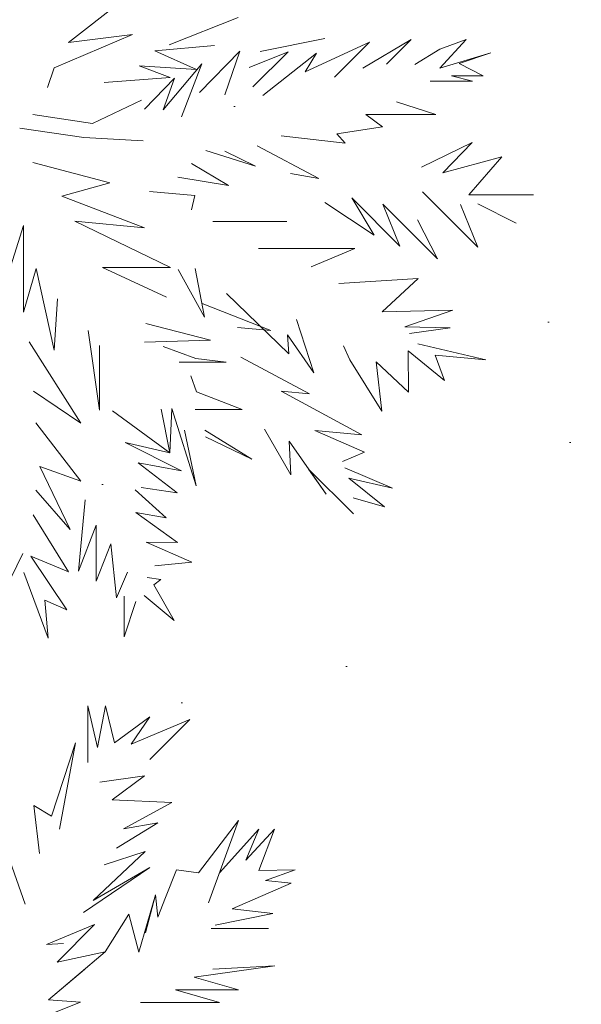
# Model space of a CAD drawing. Header units: millimetres. Extents: x 6487905018 to 6488192500, y 5882180700 to 5882375224.
# Tile 157 of 256: x 6488053045 to 6488053843, y 5882257872 to 5882259271. Entities that reach past the tile are written whole.
import ezdxf
from ezdxf.xclip import XClip

# ---------------------------------------------------------------- set-up
doc = ezdxf.new("R2010")
doc.units = ezdxf.units.MM
doc.header["$MEASUREMENT"] = 0
doc.header["$XCLIPFRAME"] = 2
doc.linetypes.add('Przerywana', pattern=[2400, 1200, -1200])
doc.linetypes.add('Wipeout_Contour', pattern=[1000, 0, -1000])
for name, color, linetype, lineweight in [('drzewa_Nr_pióra__154', 94, 'Continuous', 5), ('linie plan_Nr_pióra__2', 160, 'Continuous', 25), ('przewod_telekomunikacyjny__linia__Nr_pióra__1', 7, 'Continuous', 0), ('teren zielony_Nr_pióra__157', 93, 'Continuous', 0), ('Wymiarowanie_Nr_pióra__1', 7, 'Continuous', 0)]:
    doc.layers.add(name, color=color, linetype=linetype, lineweight=lineweight)
for name, color, linetype in [('Mapa cyfrowa', 7, 'Continuous'), ('przewod_telekomunikacyjny__linia_', 7, 'Continuous'), ('Wymiarowanie', 7, 'Continuous'), ('Zamość 06.10._2_Mapa cyfrowa', 7, 'Continuous')]:
    doc.layers.add(name, color=color, linetype=linetype)
doc.styles.add('GENERATED_STYLE_2', font='txt')
doc.dimstyles.new('GENERATED_STYLE__1', dxfattribs={"dimtxt": 750, "dimasz": 570, "dimexe": 0.18, "dimexo": 0, "dimgap": 0.09, "dimtad": 1, "dimlfac": 0.001, "dimzin": 0, "dimdsep": 46, "dimtxsty": 'GENERATED_STYLE_2', "dimblk": 'ARROWHEAD_11', "dimblk1": 'ARROWHEAD_11', "dimblk2": 'ARROWHEAD_11', "dimcen": 0.09, "dimclrd": 7, "dimclre": 7, "dimclrt": 7, "dimazin": 0, "dimtfac": 1, "dimtdec": 4, "dimtmove": 2, "dimatfit": 3, "dimfxl": 0, "dimtolj": 1, "dimtzin": 0, "dimarcsym": 0})
doc.dimstyles.new('GENERATED_STYLE__2', dxfattribs={"dimtxt": 750, "dimasz": 570, "dimexe": 0.18, "dimexo": 0, "dimgap": 0.09, "dimtad": 1, "dimlfac": 0.001, "dimzin": 0, "dimdsep": 46, "dimtxsty": 'GENERATED_STYLE_2', "dimblk": 'ARROWHEAD_11', "dimblk1": 'ARROWHEAD_11', "dimblk2": 'ARROWHEAD_11', "dimcen": 0.09, "dimclrd": 7, "dimclre": 7, "dimclrt": 7, "dimazin": 0, "dimtfac": 1, "dimtdec": 4, "dimtmove": 0, "dimatfit": 3, "dimfxl": 0, "dimtolj": 1, "dimtzin": 0, "dimarcsym": 0})
doc.dimstyles.new('GENERATED_STYLE__9', dxfattribs={"dimtxt": 750, "dimasz": 917.874396, "dimexe": 0.18, "dimexo": 40, "dimgap": 0.09, "dimtad": 1, "dimdec": 0, "dimlfac": 0.1, "dimzin": 0, "dimdsep": 46, "dimtxsty": 'GENERATED_STYLE_2', "dimblk": 'ARROWHEAD_5', "dimblk1": 'ARROWHEAD_5', "dimblk2": 'ARROWHEAD_5', "dimcen": 0.09, "dimclrd": 7, "dimclre": 7, "dimclrt": 7, "dimazin": 0, "dimtfac": 1, "dimtdec": 4, "dimtmove": 2, "dimatfit": 3, "dimfxl": 0, "dimtolj": 1, "dimtzin": 0, "dimarcsym": 0})

# ---------------------------------------------------------------- blocks, each defined once
blk = doc.blocks.new('Rysunek_1_2')
at = {"color": 254, "linetype": 'Wipeout_Contour', "lineweight": 0, "ltscale": 70061284114.24681}
blk.add_wipeout([(6487915525.867126, 5882181505.900702), (6488146644.289524, 5882181505.900702), (6488146644.289524, 5882373115.540435), (6488107628.768834, 5882373115.540435), (6488107628.768834, 5882320263.490532), (6488101226.436201, 5882320263.490532), (6488101226.436201, 5882373115.540435), (6487915525.867126, 5882373115.540435)], dxfattribs=at).dxf.layer = 'Zamość 06.10._2_Mapa cyfrowa'
blk = doc.blocks.new('*D47', base_point=(6488045394.921593, 5882250647.102998))
at = {"layer": 'Wymiarowanie_Nr_pióra__1', "linetype": 'Continuous'}
for points in [[(6488042650.612259, 5882261679.617494), (6488042639.194189, 5882261737.020009), (6488042606.678276, 5882261785.683512), (6488042558.014774, 5882261818.199424), (6488042500.612259, 5882261829.617494), (6488042443.209744, 5882261818.199424), (6488042394.546242, 5882261785.683512), (6488042362.03033, 5882261737.020009), (6488042350.612259, 5882261679.617494), (6488042362.03033, 5882261622.214979), (6488042394.546242, 5882261573.551476), (6488042443.209744, 5882261541.035564), (6488042500.612259, 5882261529.617494), (6488042558.014774, 5882261541.035564), (6488042606.678276, 5882261573.551476), (6488042639.194189, 5882261622.214979)], [(6488055682.027223, 5882259595.361387), (6488055670.609153, 5882259652.763903), (6488055638.09324, 5882259701.427404), (6488055589.429737, 5882259733.943317), (6488055532.027223, 5882259745.361387), (6488055474.624708, 5882259733.943317), (6488055425.961205, 5882259701.427404), (6488055393.445292, 5882259652.763903), (6488055382.027223, 5882259595.361387), (6488055393.445292, 5882259537.958873), (6488055425.961205, 5882259489.29537), (6488055474.624708, 5882259456.779458), (6488055532.027223, 5882259445.361387), (6488055589.429737, 5882259456.779458), (6488055638.09324, 5882259489.29537), (6488055670.609153, 5882259537.958873)]]:
    blk.add_hatch(color=256, dxfattribs=at).paths.add_polyline_path(points)
for p, q in [((6488042589.449903, 5882262235.057971), (6488042524.302298, 5882261827.734955)), ((6488042352.494799, 5882261703.307532), (6488042204.377338, 5882261726.997571)), ((6488055383.909762, 5882259619.051426), (6488042648.72972, 5882261655.927456)), ((6488042476.922221, 5882261531.500033), (6488042411.774615, 5882261124.177017)), ((6488055620.864867, 5882260150.801864), (6488055555.717261, 5882259743.478848)), ((6488055828.262143, 5882259547.981311), (6488055680.144683, 5882259571.671349)), ((6488055508.337184, 5882259447.243927), (6488055443.189578, 5882259039.920911))]:
    blk.add_line(p, q, dxfattribs=at)
for centre in [(6488042500.612259, 5882261679.617494), (6488055532.027223, 5882259595.361387)]:
    blk.add_circle(centre, 150, dxfattribs=at)
at = {"layer": 'Wymiarowanie_Nr_pióra__1', "insert": (6488047773.816525, 5882260988.122977), "char_height": 750, "attachment_point": 7, "rotation": 350.913025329, "style": 'GENERATED_STYLE_2'}
blk.add_mtext('\\A1;{\\fArial|b1|i0|c238|p38;13,20}', dxfattribs=at)
blk = doc.blocks.new('ARROWHEAD_11')
at = {"color": 0, "linetype": 'Continuous', "lineweight": 0}
blk.add_line((0, 0), (-1, 0), dxfattribs=at)
at = {"color": 0, "linetype": 'Continuous', "lineweight": 0, "const_width": 0.25, "flags": 128}
blk.add_lwpolyline([(-0.125, 0, 1), (0.125, 0, 1)], format="xyb", close=True, dxfattribs=at)
blk = doc.blocks.new('*D48', base_point=(6488045394.921593, 5882250647.102998))
at = {"layer": 'Wymiarowanie_Nr_pióra__1', "linetype": 'Continuous'}
for points in [[(6488036623.110794, 5882257396.875629), (6488036611.692724, 5882257454.278144), (6488036579.176811, 5882257502.941647), (6488036530.513309, 5882257535.45756), (6488036473.110794, 5882257546.875629), (6488036415.70828, 5882257535.45756), (6488036367.044777, 5882257502.941647), (6488036334.528864, 5882257454.278144), (6488036323.110794, 5882257396.875629), (6488036334.528864, 5882257339.473115), (6488036367.044777, 5882257290.809612), (6488036415.70828, 5882257258.293699), (6488036473.110794, 5882257246.875629), (6488036530.513309, 5882257258.293699), (6488036579.176811, 5882257290.809612), (6488036611.692724, 5882257339.473115)], [(6488054863.783208, 5882254479.44625), (6488054852.365138, 5882254536.848765), (6488054819.849225, 5882254585.512267), (6488054771.185722, 5882254618.02818), (6488054713.783208, 5882254629.44625), (6488054656.380693, 5882254618.02818), (6488054607.717191, 5882254585.512267), (6488054575.201278, 5882254536.848765), (6488054563.783208, 5882254479.44625), (6488054575.201278, 5882254422.043736), (6488054607.717191, 5882254373.380233), (6488054656.380693, 5882254340.86432), (6488054713.783208, 5882254329.44625), (6488054771.185722, 5882254340.86432), (6488054819.849225, 5882254373.380233), (6488054852.365138, 5882254422.043736)]]:
    blk.add_hatch(color=256, dxfattribs=at).paths.add_polyline_path(points)
for p, q in [((6488036561.948439, 5882257952.316106), (6488036496.800833, 5882257544.99309)), ((6488036324.993334, 5882257420.565668), (6488036176.875874, 5882257444.255706)), ((6488054565.665748, 5882254503.136289), (6488036621.228254, 5882257373.185591)), ((6488036449.420755, 5882257248.758169), (6488036384.273149, 5882256841.435153)), ((6488054802.620852, 5882255034.886726), (6488054737.473247, 5882254627.56371)), ((6488055010.018128, 5882254432.066174), (6488054861.900668, 5882254455.756211)), ((6488054690.093169, 5882254331.32879), (6488054624.945563, 5882253924.005774))]:
    blk.add_line(p, q, dxfattribs=at)
for centre in [(6488036473.110794, 5882257396.875629), (6488054713.783208, 5882254479.44625)]:
    blk.add_circle(centre, 150, dxfattribs=at)
at = {"layer": 'Wymiarowanie_Nr_pióra__1', "insert": (6488043336.663181, 5882256451.019419), "char_height": 750, "attachment_point": 7, "rotation": 350.913025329, "style": 'GENERATED_STYLE_2'}
blk.add_mtext('\\A1;{\\fArial|b1|i0|c238|p38;18,47}', dxfattribs=at)
blk = doc.blocks.new('*D77', base_point=(6488045394.921593, 5882250647.102998))
at = {"layer": 'przewod_telekomunikacyjny__linia__Nr_pióra__1', "linetype": 'Continuous'}
blk.add_hatch(color=256, dxfattribs=at).paths.add_polyline_path([(6488057351.020344, 5882262834.607491), (6488056625.094238, 5882262197.391973), (6488057040.957753, 5882261919.79958)])
for p, q in [((6488057351.020344, 5882262834.607491), (6488056625.094238, 5882262197.391973)), ((6488057351.020344, 5882262834.607491), (6488057040.957753, 5882261919.79958)), ((6488057040.957753, 5882261919.79958), (6488056625.094238, 5882262197.391973)), ((6488056833.025996, 5882262058.595777), (6488046247.324568, 5882246200.066916)), ((6488046247.324568, 5882246200.066916), (6488053285.437386, 5882256743.923269)), ((6488049023.248511, 5882250108.702061), (6488049023.248511, 5882250608.702061)), ((6488048773.248511, 5882250358.702061), (6488049273.248511, 5882250358.702061))]:
    blk.add_line(p, q, dxfattribs=at)
at = {"layer": 'przewod_telekomunikacyjny__linia__Nr_pióra__1', "insert": (6488051112.822264, 5882253874.06099), "char_height": 750, "attachment_point": 7, "rotation": 56.276556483, "style": 'GENERATED_STYLE_2'}
blk.add_mtext('\\A1;{\\fArial|b1|i0|c238|p38;R 1\xa0500}', dxfattribs=at)
blk = doc.blocks.new('ARROWHEAD_5')
at = {"color": 0, "linetype": 'Continuous', "lineweight": 0}
blk.add_line((0, 0), (-1, 0), dxfattribs=at)
blk.add_solid([(-1, 0.2679), (0, 0), (-1, -0.2679), (-1, 0.2679)], dxfattribs=at)

msp = doc.modelspace()

# ---------------------------------------------------------------- block references
at = {"layer": 'Mapa cyfrowa', "color": 22, "linetype": 'Continuous', "lineweight": 5}
ref = msp.add_blockref('Rysunek_1_2', (0, 0), dxfattribs=at)
XClip(ref).set_block_clipping_path([(6487915525.8671264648, 5882181505.9007024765), (6488146644.2895231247, 5882181505.9007024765), (6488146644.2895231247, 5882373115.5404348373), (6488107628.7688331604, 5882373115.5404348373), (6488107628.7688331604, 5882320263.4905319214), (6488101226.4362001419, 5882320263.4905319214), (6488101226.4362001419, 5882373115.5404348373), (6487915525.8671264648, 5882373115.5404348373)])

# ---------------------------------------------------------------- next in the draw order: hatches: boundary and pattern name
at = {"layer": 'teren zielony_Nr_pióra__157', "linetype": 'Continuous'}
h = msp.add_hatch(dxfattribs=at)
h.set_pattern_fill('płyty_kamienne', color=256, style=0, pattern_type=2)
h.set_pattern_definition([(45, (6488045394.9, 5882252147.1), (-477.297, 477.297), [0, -450, 0, -675]), (110, (6488046894.9, 5882252147.1), (634.293, 230.864), [0, -330, 0, -570])])
h.paths.add_polyline_path([(6488047566.699059, 5882255932.5327), (6488045555.029326, 5882243354.950158), (6488046140.947524, 5882232527.375745, 0.2070569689), (6488048206.599371, 5882228254.370432, 0.0243137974), (6488049407.91275, 5882227454.239101, 0.0023663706), (6488049528.889167, 5882227382.669014), (6488050419.958063, 5882227639.987889), (6488050422.409745, 5882227655.31354), (6488050730.000001, 5882229610.000001), (6488051058.251553, 5882231630.009551), (6488051118.989788, 5882232009.688929), (6488053911.431513, 5882249465.456784), (6488055989.23284, 5882262453.952582), (6488056194.365236, 5882263736.503895), (6488052143.069927, 5882263733.65154), (6488050824.942152, 5882255492.308228, 0.0532631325)])

# ---------------------------------------------------------------- next in the draw order: linework, layer by layer
at = {"layer": 'drzewa_Nr_pióra__154', "linetype": 'Continuous'}
for p, q in [((6488053114.291417, 5882259239.048894), (6488053189.304951, 5882259297.069052)), ((6488053257.194842, 5882259235.862914), (6488053355.303164, 5882259274.293897)), ((6488053205.395876, 5882259250.319477), (6488053093.932896, 5882259202.866972)), ((6488053114.291417, 5882259239.048894), (6488053205.395876, 5882259250.319477)), ((6488053386.60393, 5882259226.284973), (6488053478.928366, 5882259244.609862)), ((6488053237.113135, 5882259227.28351), (6488053321.920771, 5882259234.788673)), ((6488053542.43575, 5882259239.482238), (6488053450.851255, 5882259197.340719)), ((6488053492.601136, 5882259189.647625), (6488053542.43575, 5882259239.482238)), ((6488053601.478933, 5882259243.274002), (6488053532.685499, 5882259202.647959)), ((6488053566.269695, 5882259208.064764), (6488053601.478933, 5882259243.274002)), ((6488053642.104977, 5882259202.647959), (6488053679.929706, 5882259243.365332)), ((6488053679.929706, 5882259243.365332), (6488053642.19276, 5882259229.331273)), ((6488053296.521569, 5882259200.618084), (6488053237.113135, 5882259227.28351)), ((6488053300.424784, 5882259167.734952), (6488053357.892011, 5882259226.750495)), ((6488053357.892011, 5882259226.750495), (6488053336.597128, 5882259164.730318)), ((6488053426.552904, 5882259225.637259), (6488053370.996319, 5882259203.247269)), ((6488053376.250308, 5882259175.757209), (6488053426.552904, 5882259225.637259)), ((6488053466.698686, 5882259224.020617), (6488053390.765186, 5882259163.646956)), ((6488053450.851255, 5882259197.340719), (6488053466.698686, 5882259224.020617)), ((6488053642.19276, 5882259229.331273), (6488053606.669013, 5882259207.933869)), ((6488053714.690175, 5882259224.315182), (6488053642.104977, 5882259202.647959)), ((6488053669.540493, 5882259209.275764), (6488053714.690175, 5882259224.315182)), ((6488053093.932896, 5882259202.866972), (6488053084.284569, 5882259174.869723)), ((6488053258.678397, 5882259189.331985), (6488053214.918841, 5882259205.939758)), ((6488053214.918841, 5882259205.939758), (6488053296.521569, 5882259200.618084)), ((6488053303.850183, 5882259208.673656), (6488053249.069201, 5882259143.465521)), ((6488053274.789705, 5882259133.201922), (6488053303.850183, 5882259208.673656)), ((6488053703.856564, 5882259191.79598), (6488053669.540493, 5882259209.275764)), ((6488053165.08649, 5882259181.909), (6488053258.678397, 5882259189.331985)), ((6488053264.809247, 5882259188.483937), (6488053222.141987, 5882259144.325544)), ((6488053249.069201, 5882259143.465521), (6488053264.809247, 5882259188.483937)), ((6488053688.689507, 5882259184.106694), (6488053658.777549, 5882259191.79598)), ((6488053658.777549, 5882259191.79598), (6488053703.856564, 5882259191.79598)), ((6488053628.687763, 5882259184.106694), (6488053688.689507, 5882259184.106694)), ((6488053218.310487, 5882259157.202321), (6488053148.629054, 5882259123.78123)), ((6488053580.676062, 5882259154.892542), (6488053636.688171, 5882259136.562927)), ((6488053148.629054, 5882259123.78123), (6488053063.362359, 5882259136.474627)), ((6488053636.688171, 5882259136.562927), (6488053537.018944, 5882259136.562927)), ((6488053537.018944, 5882259136.562927), (6488053560.742643, 5882259119.363662)), ((6488053560.742643, 5882259119.363662), (6488053495.844169, 5882259109.053876)), ((6488053135.923515, 5882259104.086758), (6488053045.292, 5882259117.041857)), ((6488053220.515701, 5882259099.070195), (6488053135.923515, 5882259104.086758)), ((6488053507.570586, 5882259096.069636), (6488053416.771932, 5882259106.249946)), ((6488053495.844169, 5882259109.053876), (6488053507.570586, 5882259096.069636)), ((6488053382.764342, 5882259092.328465), (6488053470.062382, 5882259045.822095)), ((6488053688.264521, 5882259096.852059), (6488053615.995026, 5882259062.001391)), ((6488053646.420153, 5882259053.930655), (6488053688.264521, 5882259096.852059)), ((6488053309.513099, 5882259085.644953), (6488053380.226066, 5882259063.278581)), ((6488053380.226066, 5882259063.278581), (6488053336.597128, 5882259084.561591)), ((6488053730.461602, 5882259076.605618), (6488053646.420153, 5882259053.930655)), ((6488053683.285991, 5882259022.690633), (6488053730.461602, 5882259076.605618)), ((6488053063.512455, 5882259068.212841), (6488053173.185419, 5882259039.317807)), ((6488053341.912825, 5882259035.956874), (6488053289.100055, 5882259066.849168)), ((6488053470.062382, 5882259045.822095), (6488053430.028584, 5882259052.910944)), ((6488053173.185419, 5882259039.317807), (6488053104.635924, 5882259020.727062)), ((6488053269.937771, 5882259047.401668), (6488053341.912825, 5882259035.956874)), ((6488053104.635924, 5882259020.727062), (6488053222.517804, 5882258975.606007)), ((6488053293.90981, 5882259021.524522), (6488053229.501533, 5882259027.183548)), ((6488053289.100361, 5882259001.018809), (6488053293.90981, 5882259021.524522)), ((6488053617.782403, 5882259026.854034), (6488053696.421824, 5882258948.214615)), ((6488053775.390757, 5882259022.690633), (6488053683.285991, 5882259022.690633)), ((6488053478.858338, 5882259011.458344), (6488053548.947217, 5882258965.231116)), ((6488053548.947217, 5882258965.231116), (6488053517.04812, 5882259018.197718)), ((6488053517.04812, 5882259018.197718), (6488053585.56508, 5882258949.680758)), ((6488053585.56508, 5882258949.680758), (6488053561.335086, 5882259009.066741)), ((6488053561.335086, 5882259009.066741), (6488053639.086398, 5882258931.315429)), ((6488053696.421824, 5882258948.214615), (6488053671.638835, 5882259008.532933)), ((6488053696.179014, 5882259009.697851), (6488053750.679722, 5882258982.254395)), ((6488053750.679722, 5882258982.254395), (6488053696.179014, 5882259009.697851)), ((6488053029.754001, 5882258914.020321), (6488053050.473552, 5882258979.015814)), ((6488053050.473552, 5882258979.015814), (6488053050.473552, 5882258855.98683)), ((6488053222.517804, 5882258975.606007), (6488053123.356405, 5882258985.158149)), ((6488053123.356405, 5882258985.158149), (6488053259.311417, 5882258919.419973)), ((6488053319.35984, 5882258984.500852), (6488053424.943354, 5882258984.500852)), ((6488053639.086398, 5882258931.315429), (6488053610.624322, 5882258986.805123)), ((6488053521.541036, 5882258946.31107), (6488053384.507114, 5882258946.31107)), ((6488053459.186873, 5882258920.093262), (6488053521.541036, 5882258946.31107)), ((6488053050.473552, 5882258855.98683), (6488053068.301802, 5882258917.869602)), ((6488053068.301802, 5882258917.869602), (6488053093.921719, 5882258801.97518)), ((6488053259.311417, 5882258919.419973), (6488053162.669415, 5882258919.419973)), ((6488053162.669415, 5882258919.419973), (6488053253.496831, 5882258877.112833)), ((6488053307.876803, 5882258848.671819), (6488053270.439448, 5882258916.540498)), ((6488053294.455537, 5882258917.570053), (6488053307.876803, 5882258848.671819)), ((6488053611.399343, 5882258903.628374), (6488053498.574261, 5882258896.46048)), ((6488053560.310162, 5882258856.310897), (6488053611.399343, 5882258903.628374)), ((6488053427.481926, 5882258796.455075), (6488053338.807264, 5882258882.309156)), ((6488053093.921719, 5882258801.97518), (6488053098.598546, 5882258874.581144)), ((6488053401.839195, 5882258829.532173), (6488053304.143709, 5882258867.835706)), ((6488053660.821413, 5882258858.69922), (6488053560.310162, 5882258856.310897)), ((6488053592.342319, 5882258834.723703), (6488053660.821413, 5882258858.69922)), ((6488053316.142788, 5882258816.010004), (6488053224.050826, 5882258839.551492)), ((6488053438.4221, 5882258845.220473), (6488053463.178683, 5882258769.303907)), ((6488053142.419919, 5882258829.477914), (6488053158.363705, 5882258716.423565)), ((6488053354.524154, 5882258833.819862), (6488053401.839195, 5882258829.532173)), ((6488053656.950935, 5882258833.395857), (6488053592.342319, 5882258834.723703)), ((6488053599.327564, 5882258825.649291), (6488053656.950935, 5882258833.395857)), ((6488053131.809217, 5882258698.051613), (6488053058.521139, 5882258813.770065)), ((6488053222.574954, 5882258812.929724), (6488053316.142788, 5882258816.010004)), ((6488053463.178683, 5882258769.303907), (6488053425.629877, 5882258823.346176)), ((6488053425.629877, 5882258823.346176), (6488053427.481926, 5882258796.455075)), ((6488053707.4541, 5882258787.795341), (6488053610.96964, 5882258810.52527)), ((6488053158.363705, 5882258716.423565), (6488053158.363705, 5882258808.153921)), ((6488053295.139883, 5882258790.138724), (6488053248.971252, 5882258806.781991)), ((6488053514.437376, 5882258788.242561), (6488053505.212519, 5882258807.694231)), ((6488053597.194818, 5882258800.885204), (6488053597.920597, 5882258741.883419)), ((6488053597.194818, 5882258800.885204), (6488053649.046199, 5882258758.59139)), ((6488053271.5165, 5882258784.488055), (6488053338.598223, 5882258784.488055)), ((6488053338.598223, 5882258784.488055), (6488053295.139883, 5882258790.138724)), ((6488053457.176018, 5882258739.79966), (6488053359.217483, 5882258791.753555)), ((6488053559.730816, 5882258714.925926), (6488053514.437376, 5882258788.242561)), ((6488053597.920597, 5882258741.883419), (6488053551.583506, 5882258785.043441)), ((6488053551.583506, 5882258785.043441), (6488053559.730816, 5882258714.925926)), ((6488053649.046199, 5882258758.59139), (6488053635.567452, 5882258794.534714)), ((6488053635.567452, 5882258794.534714), (6488053707.4541, 5882258787.795341)), ((6488053296.085269, 5882258742.506718), (6488053288.450364, 5882258765.188102)), ((6488053064.7613, 5882258743.568262), (6488053131.809217, 5882258698.051613)), ((6488053361.106513, 5882258717.474759), (6488053296.085269, 5882258742.506718)), ((6488053531.57297, 5882258681.365536), (6488053416.58629, 5882258743.477901)), ((6488053416.58629, 5882258743.477901), (6488053457.176018, 5882258739.79966)), ((6488053258.143868, 5882258655.677684), (6488053177.084186, 5882258715.48754)), ((6488053246.016378, 5882258718.102301), (6488053258.143868, 5882258655.677684)), ((6488053258.143868, 5882258655.677684), (6488053261.311802, 5882258718.726892)), ((6488053261.311802, 5882258718.726892), (6488053295.58483, 5882258608.876481)), ((6488053294.303011, 5882258717.474759), (6488053361.106513, 5882258717.474759)), ((6488053131.942657, 5882258615.723794), (6488053067.88138, 5882258698.3271)), ((6488053295.58483, 5882258608.876481), (6488053279.112976, 5882258687.987888)), ((6488053374.795393, 5882258646.75224), (6488053308.068303, 5882258688.190645)), ((6488053393.038296, 5882258689.611858), (6488053430.214698, 5882258624.499386)), ((6488053535.075736, 5882258656.637876), (6488053464.635527, 5882258687.431407)), ((6488053464.635527, 5882258687.431407), (6488053531.57297, 5882258681.365536)), ((6488053195.096684, 5882258670.376673), (6488053258.143868, 5882258655.677684)), ((6488053274.819942, 5882258630.40085), (6488053195.096684, 5882258670.376673)), ((6488053309.194406, 5882258678.663992), (6488053374.795393, 5882258646.75224)), ((6488053430.214698, 5882258624.499386), (6488053427.836608, 5882258672.586689)), ((6488053427.836608, 5882258672.586689), (6488053480.845155, 5882258596.936911)), ((6488053503.747844, 5882258643.681948), (6488053535.075736, 5882258656.637876)), ((6488053116.589205, 5882258546.719448), (6488053073.541089, 5882258636.255897)), ((6488053073.541089, 5882258636.255897), (6488053131.942657, 5882258615.723794)), ((6488053268.89146, 5882258599.189366), (6488053213.557478, 5882258641.406784)), ((6488053213.557478, 5882258641.406784), (6488053274.819942, 5882258630.40085)), ((6488053480.845155, 5882258596.936911), (6488053455.773604, 5882258632.717126)), ((6488053455.773604, 5882258632.717126), (6488053519.439567, 5882258569.051164)), ((6488053574.913095, 5882258605.832265), (6488053507.24608, 5882258634.749559)), ((6488053563.680806, 5882258578.874773), (6488053513.076474, 5882258619.862245)), ((6488053513.076474, 5882258619.862245), (6488053574.913095, 5882258605.832265)), ((6488053067.920166, 5882258602.960125), (6488053116.589205, 5882258546.719448)), ((6488053252.966053, 5882258563.708793), (6488053209.158018, 5882258603.424506)), ((6488053217.783495, 5882258606.465433), (6488053268.89146, 5882258599.189366)), ((6488053138.083183, 5882258589.124294), (6488053128.722943, 5882258487.721689)), ((6488053519.169519, 5882258592.02806), (6488053563.680806, 5882258578.874773)), ((6488053114.389263, 5882258486.770006), (6488053063.880783, 5882258567.785254)), ((6488053269.130169, 5882258528.536692), (6488053209.939466, 5882258571.145597)), ((6488053209.939466, 5882258571.145597), (6488053252.966053, 5882258563.708793)), ((6488053128.722943, 5882258487.721689), (6488053153.782805, 5882258553.218869)), ((6488053153.782805, 5882258553.218869), (6488053153.782805, 5882258473.681328)), ((6488053153.782805, 5882258473.681328), (6488053174.705417, 5882258526.759892)), ((6488053174.705417, 5882258526.759892), (6488053182.562435, 5882258449.891499)), ((6488053224.862304, 5882258528.686895), (6488053269.130169, 5882258528.536692)), ((6488053289.612965, 5882258500.248753), (6488053224.862304, 5882258528.686895)), ((6488053049.160899, 5882258512.68233), (6488053014.840017, 5882258442.480527)), ((6488053112.142805, 5882258432.855021), (6488053060.871416, 5882258509.178665)), ((6488053060.871416, 5882258509.178665), (6488053114.389263, 5882258486.770006)), ((6488053237.063032, 5882258495.076039), (6488053289.612965, 5882258500.248753)), ((6488053050.73262, 5882258485.692362), (6488053085.185312, 5882258392.418782)), ((6488053182.562435, 5882258449.891499), (6488053198.15648, 5882258486.240565)), ((6488053245.788629, 5882258475.681635), (6488053226.056199, 5882258478.490874)), ((6488053235.400978, 5882258468.131004), (6488053245.788629, 5882258475.681635)), ((6488053264.44643, 5882258417.519885), (6488053235.400978, 5882258468.131004)), ((6488053085.185312, 5882258392.418782), (6488053080.692397, 5882258446.333768)), ((6488053080.692397, 5882258446.333768), (6488053112.142805, 5882258432.855021)), ((6488053193.514496, 5882258394.478035), (6488053193.514496, 5882258452.199518)), ((6488053221.973516, 5882258453.237492), (6488053264.44643, 5882258417.519885)), ((6488053210.069119, 5882258444.554748), (6488053193.514496, 5882258394.478035)), ((6488053141.664066, 5882258215.76688), (6488053141.664066, 5882258296.10278)), ((6488053141.664066, 5882258296.10278), (6488053155.681884, 5882258237.115469)), ((6488053155.681884, 5882258237.115469), (6488053166.904437, 5882258296.10278)), ((6488053166.904437, 5882258296.10278), (6488053179.928734, 5882258243.835666)), ((6488053229.826614, 5882258280.791353), (6488053179.928734, 5882258243.835666)), ((6488053203.266048, 5882258241.981805), (6488053229.826614, 5882258280.791353)), ((6488053286.932089, 5882258276.725884), (6488053203.266048, 5882258241.981805)), ((6488053230.037957, 5882258219.831752), (6488053286.932089, 5882258276.725884)), ((6488053124.462665, 5882258243.737626), (6488053090.178151, 5882258139.57268)), ((6488053101.606204, 5882258120.805858), (6488053124.462665, 5882258243.737626)), ((6488053222.581569, 5882258196.705672), (6488053158.865468, 5882258187.796134)), ((6488053176.433194, 5882258162.579008), (6488053222.581569, 5882258196.705672)), ((6488053090.178151, 5882258139.57268), (6488053065.234468, 5882258154.500687)), ((6488053065.234468, 5882258154.500687), (6488053073.191412, 5882258086.422345)), ((6488053261.255661, 5882258159.06886), (6488053176.433194, 5882258162.579008)), ((6488053192.559795, 5882258121.374376), (6488053261.255661, 5882258159.06886)), ((6488053182.629642, 5882258093.921586), (6488053241.297703, 5882258129.823002)), ((6488053241.297703, 5882258129.823002), (6488053192.559795, 5882258121.374376)), ((6488053356.149812, 5882258133.375058), (6488053299.241008, 5882258059.070619)), ((6488053313.467114, 5882258016.559257), (6488053356.149812, 5882258133.375058)), ((6488053384.810836, 5882258120.879079), (6488053328.940905, 5882258058.908576)), ((6488053407.275413, 5882258120.879079), (6488053366.465451, 5882258077.14548)), ((6488053366.465451, 5882258077.14548), (6488053384.810836, 5882258120.879079)), ((6488053384.980973, 5882258062.304283), (6488053407.275413, 5882258120.879079)), ((6488053052.87802, 5882258014.312799), (6488053027.813127, 5882258084.424836)), ((6488053149.199396, 5882258019.528175), (6488053223.384244, 5882258089.321658)), ((6488053223.384244, 5882258089.321658), (6488053165.200906, 5882258070.474242)), ((6488053135.581736, 5882258002.803484), (6488053229.824086, 5882258066.483203)), ((6488053229.824086, 5882258066.483203), (6488053149.199396, 5882258019.528175)), ((6488053267.786438, 5882258063.097895), (6488053252.277325, 5882258023.932958)), ((6488053299.241008, 5882258059.070619), (6488053267.786438, 5882258063.097895)), ((6488053436.361479, 5882258063.451428), (6488053384.980973, 5882258062.304283)), ((6488053394.339593, 5882258048.009665), (6488053436.361479, 5882258063.451428)), ((6488053346.812649, 5882258007.647892), (6488053430.666941, 5882258044.170718)), ((6488053430.666941, 5882258044.170718), (6488053394.339593, 5882258048.009665)), ((6488053214.453416, 5882257946.327936), (6488053237.935482, 5882258027.881305)), ((6488053237.935482, 5882258027.881305), (6488053223.608807, 5882257973.87656)), ((6488053241.29045, 5882257996.187963), (6488053237.935482, 5882258027.881305)), ((6488053252.277325, 5882258023.932958), (6488053241.29045, 5882257996.187963)), ((6488053166.648645, 5882257946.794507), (6488053200.043776, 5882258000.30906)), ((6488053200.043776, 5882258000.30906), (6488053214.453416, 5882257946.327936)), ((6488053322.993868, 5882257984.473399), (6488053404.846423, 5882258001.191491)), ((6488053404.846423, 5882258001.191491), (6488053346.812649, 5882258007.647892)), ((6488053151.416385, 5882257985.414623), (6488053083.092463, 5882257957.098738)), ((6488053098.171326, 5882257932.169564), (6488053151.416385, 5882257985.414623)), ((6488053317.053985, 5882257979.914301), (6488053398.832508, 5882257979.914301)), ((6488053083.092463, 5882257957.098738), (6488053107.197427, 5882257958.654723)), ((6488053086.050961, 5882257878.526046), (6488053166.648645, 5882257946.794507)), ((6488053166.648645, 5882257946.794507), (6488053098.171326, 5882257932.169564)), ((6488053086.050961, 5882257878.526046), (6488053137.212406, 5882257921.710958)), ((6488053137.212406, 5882257921.710958), (6488053086.050961, 5882257878.526046)), ((6488053292.782209, 5882257910.616828), (6488053407.818338, 5882257926.700948)), ((6488053407.818338, 5882257926.700948), (6488053319.596848, 5882257922.218719)), ((6488053356.149812, 5882257892.500299), (6488053292.782209, 5882257910.616828)), ((6488053329.192319, 5882257874.785546), (6488053266.392391, 5882257892.500299)), ((6488053266.392391, 5882257892.500299), (6488053356.149812, 5882257892.500299)), ((6488053033.395718, 5882257836.601438), (6488053131.50404, 5882257875.032421)), ((6488053131.50404, 5882257875.032421), (6488053086.050961, 5882257878.526046)), ((6488053216.787053, 5882257874.785546), (6488053329.192319, 5882257874.785546))]:
    msp.add_line(p, q, dxfattribs=at)
at = {"layer": 'linie plan_Nr_pióra__2', "linetype": 'Przerywana'}
msp.add_arc((6488049023.248511, 5882250358.702061), 15000, 355.9747496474, 89.7571800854, dxfattribs=at)

# ---------------------------------------------------------------- next in the draw order: dimensions: what is measured, and where the dimension line sits
at = {"layer": 'przewod_telekomunikacyjny__linia_', "linetype": 'Continuous'}
dim = msp.add_radius_dim(center=(6488049023.248511, 5882250358.702061), mpoint=(6488057351.020344, 5882262834.607491), dimstyle='GENERATED_STYLE__9', dxfattribs=at)
dim.commit()
dim.dimension.update_dxf_attribs({"geometry": '*D77', "text_midpoint": (6488051798.354351, 5882255576.513194), "dimtype": 164, "text_rotation": 56.276556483})
at = {"layer": 'Wymiarowanie', "linetype": 'Continuous'}
for base, p1, p2, dimstyle, picture, middle in [((6488042500.612259, 5882261679.617494), (6488055532.027225, 5882259595.361398), (6488042563.518991, 5882262072.929875), 'GENERATED_STYLE__2', '*D47', (6488049099.234839, 5882261155.900558)), ((6488036473.110794, 5882257396.875629), (6488054713.78321, 5882254479.44626), (6488037093.05036, 5882261272.929874), 'GENERATED_STYLE__1', '*D48', (6488044662.081496, 5882256618.796999))]:
    dim = msp.add_linear_dim(base=base, p1=p1, p2=p2, angle=170.913025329, dimstyle=dimstyle, dxfattribs=at)
    dim.commit()
    dim.dimension.update_dxf_attribs({"geometry": picture, "text_midpoint": middle, "dimtype": 160, "text_rotation": 350.913025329})

doc.saveas('drawing.dxf')
